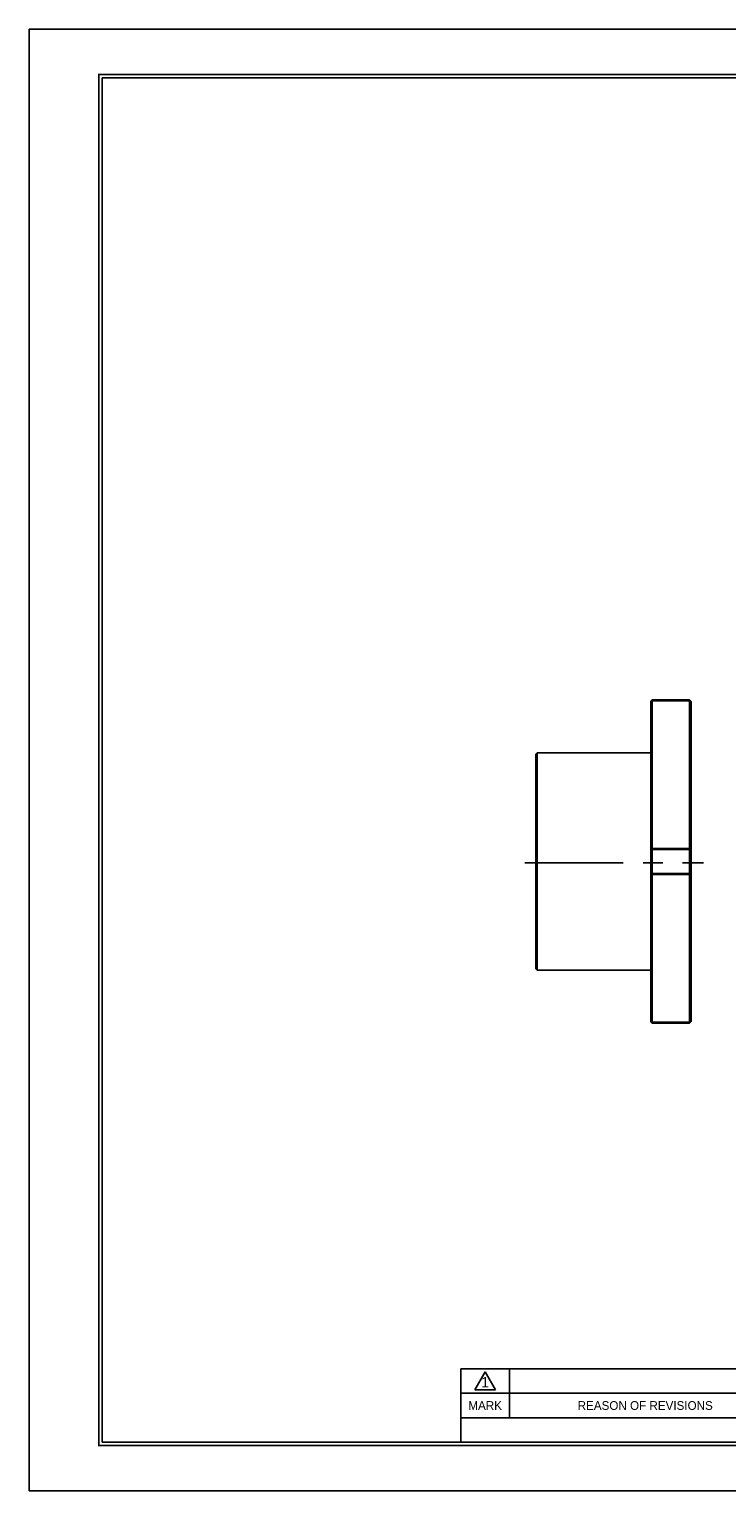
# Model space of a CAD drawing. Header units: millimetres. Extents: x 0 to 665, y 0 to 470.
# Tile 1 of 3: x 0 to 224, y 0 to 470. Entities that reach past the tile are written whole.
import ezdxf
from ezdxf.enums import TextEntityAlignment as Align

# ---------------------------------------------------------------- set-up
doc = ezdxf.new("R2010")
doc.units = ezdxf.units.MM
doc.linetypes.add('CENTER', pattern=[50.8, 31.75, -6.35, 6.35, -6.35])
for name, color, linetype in [('center', 1, 'CENTER'), ('L1', 7, 'CONTINUOUS'), ('OUTLINE', 7, 'CONTINUOUS')]:
    doc.layers.add(name, color=color, linetype=linetype)

# ---------------------------------------------------------------- blocks, each defined once
blk = doc.blocks.new('표제란')
at = {"layer": 'L1', "color": 0}
for p, q in [((297, 210), (0, 210)), ((0, 210), (0, 0)), ((0, 0), (297, 0))]:
    blk.add_line(p, q, dxfattribs=at)
at = {"layer": 'L1'}
for p, q in [((160, 17.5), (62, 17.5)), ((62, 17.5), (62, 7)), ((64, 14.51), (65.5, 17.1)), ((65.5, 17.1), (67, 14.51)), ((69, 17.5), (69, 10.5)), ((147, 14), (62, 14)), ((64, 14.51), (67, 14.51)), ((147, 10.5), (62, 10.5))]:
    blk.add_line(p, q, dxfattribs=at)
at = {"layer": 'L1', "const_width": 0.25}
blk.add_lwpolyline([(290.5, 6.5), (290.5, 203.5), (10, 203.5), (10, 6.5)], close=True, dxfattribs=at)
at = {"layer": 'L1'}
blk.add_lwpolyline([(290, 7), (290, 203), (10.5, 203), (10.5, 7)], close=True, dxfattribs=at)
for s, height, p in [('1', 1.5, (65.5, 15.61)), ('MARK', 1.25, (65.5, 12.25)), ('REASON OF REVISIONS', 1.25, (88.5, 12.25))]:
    blk.add_text(s, height=height, dxfattribs=at).set_placement(p, align=Align.MIDDLE_CENTER)
for tag, p in [('필렛', (179.25, 10.9)), ('모따기', (179.25, 8.3))]:
    blk.add_attdef(tag, text='', height=1.15, dxfattribs=at).set_placement(p, align=Align.MIDDLE_LEFT)
at = {"layer": 'OUTLINE', "ltscale": 0.5}
for tag, p, height in [('TITLE', (237.17, 24.41), 2.5), ('도번', (251.18, 15.64), 2.5), ('SCALE', (253.78, 9.55), 1.2), ('DATE', (277.02, 9.51), 1.2)]:
    blk.add_attdef(tag, p, '', height=height, dxfattribs=at)

msp = doc.modelspace()

# ---------------------------------------------------------------- linework, layer by layer
at = {"layer": 'center'}
msp.add_line((159.4524, 202.0652), (217.0276, 202.0652), dxfattribs=at)
at = {"layer": 'OUTLINE'}
for p, q in [((200.5167, 254.5398), (200.0166, 254.0398)), ((200.0166, 253.8998), (200.0166, 254.0398)), ((200.4561, 254.3258), (200.5166, 254.2534)), ((200.5166, 206.6877), (200.5166, 254.2534)), ((200.5166, 254.2534), (212.5166, 254.2534)), ((212.5166, 254.5398), (200.5167, 254.5398)), ((200.5167, 254.3985), (200.5167, 254.5398)), ((200.5167, 254.3985), (212.5166, 254.3985)), ((213.0166, 254.0398), (212.5166, 254.5398)), ((212.5166, 254.3985), (212.5166, 254.5398)), ((212.5166, 254.2534), (212.5772, 254.3258)), ((212.5166, 254.2534), (212.5166, 206.6877)), ((213.0166, 253.8998), (213.0166, 254.0398)), ((200.0166, 206.3342), (200.0166, 253.8998)), ((213.0166, 206.3342), (213.0166, 253.8998)), ((163.5166, 237.5398), (163.0166, 237.0398)), ((163.0166, 237.0398), (163.0166, 168.0398)), ((200.0166, 237.5398), (163.5166, 237.5398)), ((163.5166, 237.5398), (163.5166, 167.5398)), ((200.5166, 206.6877), (200.4561, 206.5297)), ((212.5166, 206.6877), (200.5166, 206.6877)), ((212.5166, 206.371), (200.5167, 206.371)), ((212.5772, 206.5297), (212.5166, 206.6877)), ((200.0166, 151.1798), (200.0166, 198.7455)), ((200.4561, 198.55), (200.5166, 198.392)), ((200.5166, 198.392), (212.5166, 198.392)), ((200.5166, 150.8263), (200.5166, 198.392)), ((200.5167, 198.7087), (212.5166, 198.7087)), ((212.5166, 198.392), (212.5772, 198.55)), ((212.5166, 198.392), (212.5166, 150.8263)), ((213.0166, 151.1798), (213.0166, 198.7455)), ((163.0166, 168.0398), (163.5166, 167.5398)), ((163.5166, 167.5398), (200.0166, 167.5398)), ((200.0166, 151.0399), (200.5167, 150.5398)), ((200.5166, 150.8263), (200.4561, 150.7539)), ((212.5166, 150.8263), (200.5166, 150.8263)), ((212.5166, 150.6812), (200.5167, 150.6812)), ((200.5167, 150.5398), (200.5167, 150.6812)), ((200.5167, 150.5398), (212.5166, 150.5398)), ((212.5166, 150.5398), (213.0166, 151.0399)), ((212.5772, 150.7539), (212.5166, 150.8263)), ((212.5166, 150.5398), (212.5166, 150.6812))]:
    msp.add_line(p, q, dxfattribs=at)
at = {"layer": 'OUTLINE', "flags": 128}
for points in [[(200.0166, 198.7455), (200.0166, 199.693), (200.0166, 200.6414), (200.0166, 201.5905), (200.0166, 202.5398), (200.0166, 203.4892), (200.0166, 204.4383), (200.0166, 205.3867), (200.0166, 206.3342)], [(200.5167, 198.7087), (200.5167, 199.6654), (200.5167, 200.623), (200.5167, 201.5812), (200.5167, 202.5398), (200.5167, 203.4984), (200.5167, 204.4567), (200.5167, 205.4143), (200.5167, 206.371)], [(212.5166, 198.7087), (212.5166, 199.6654), (212.5166, 200.623), (212.5166, 201.5812), (212.5166, 202.5398), (212.5166, 203.4984), (212.5166, 204.4567), (212.5166, 205.4143), (212.5166, 206.371)], [(213.0166, 198.7455), (213.0166, 199.693), (213.0166, 200.6414), (213.0166, 201.5905), (213.0166, 202.5398), (213.0166, 203.4892), (213.0166, 204.4383), (213.0166, 205.3867), (213.0166, 206.3342)], [(200.0166, 151.0399), (200.0166, 151.0486), (200.0166, 151.0749), (200.0166, 151.1186), (200.0166, 151.1798)], [(213.0166, 151.0399), (213.0166, 151.0486), (213.0166, 151.0749), (213.0166, 151.1186), (213.0166, 151.1798)]]:
    msp.add_lwpolyline(points, dxfattribs=at)
at = {"layer": 'OUTLINE'}
for points in [[(200.0166, 253.8998), (200.1631, 254.0419), (200.3096, 254.1839), (200.4561, 254.3258)], [(200.5167, 254.3985), (200.4964, 254.3743), (200.4762, 254.3501), (200.4561, 254.3258)], [(212.5772, 254.3258), (212.557, 254.3501), (212.5368, 254.3743), (212.5166, 254.3985)], [(212.5772, 254.3258), (212.7237, 254.1839), (212.8701, 254.0419), (213.0166, 253.8998)], [(200.0166, 206.3342), (200.1631, 206.3993), (200.3096, 206.4644), (200.4561, 206.5297)], [(200.4561, 206.5297), (200.4762, 206.4768), (200.4964, 206.4239), (200.5167, 206.371)], [(212.5166, 206.371), (212.5368, 206.4239), (212.557, 206.4768), (212.5772, 206.5297)], [(212.5772, 206.5297), (212.7237, 206.4644), (212.8701, 206.3993), (213.0166, 206.3342)], [(200.0166, 198.7455), (200.1631, 198.6804), (200.3096, 198.6153), (200.4561, 198.55)], [(200.5167, 198.7087), (200.4964, 198.6558), (200.4762, 198.6029), (200.4561, 198.55)], [(212.5772, 198.55), (212.557, 198.6029), (212.5368, 198.6558), (212.5166, 198.7087)], [(212.5772, 198.55), (212.7237, 198.6153), (212.8701, 198.6804), (213.0166, 198.7455)], [(200.0166, 151.1798), (200.1631, 151.0378), (200.3096, 150.8958), (200.4561, 150.7539)], [(200.4561, 150.7539), (200.4762, 150.7296), (200.4964, 150.7054), (200.5167, 150.6812)], [(212.5166, 150.6812), (212.5368, 150.7054), (212.557, 150.7296), (212.5772, 150.7539)], [(212.5772, 150.7539), (212.7237, 150.8958), (212.8701, 151.0378), (213.0166, 151.1798)]]:
    msp.add_open_spline(points, degree=3, dxfattribs=at)

# ---------------------------------------------------------------- block references
at = {"layer": 'OUTLINE', "xscale": 2.240108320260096, "yscale": 2.240108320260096, "zscale": 2.240108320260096}
msp.add_blockref('표제란', (0, 0), dxfattribs=at)

doc.saveas('drawing.dxf')
